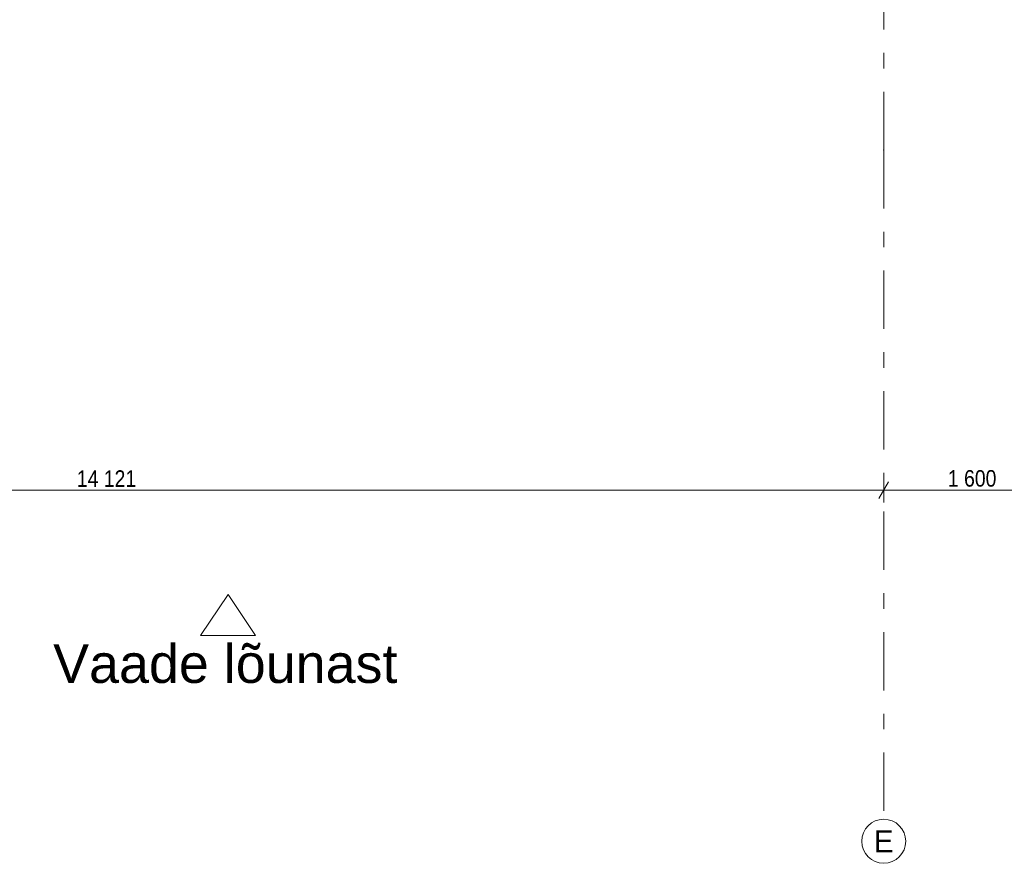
# Model space of a CAD drawing. Header units: millimetres. Extents: x 74467 to 235410, y -65 to 114857.
# Tile 167 of 256: x 121847 to 130788, y 46490 to 54146. Entities that reach past the tile are written whole.
import ezdxf
from ezdxf.enums import TextEntityAlignment as Align

# ---------------------------------------------------------------- set-up
doc = ezdxf.new("R2010")
doc.units = ezdxf.units.MM
doc.header["$MEASUREMENT"] = 0
doc.linetypes.add('Katkend topelt', pattern=[1093.611073, 529.166651, -211.666656, 141.111112, -211.666656])
for name, color, linetype in [('00 Telje mõõdud.AR', 7, 'Continuous'), ('00 Teljed.AR', 7, 'Continuous'), ('00 Vaatetähis plaanil.AR', 7, 'Continuous')]:
    doc.layers.add(name, color=color, linetype=linetype)
doc.styles.add('GENERATED_STYLE_3', font='txt')
doc.styles.add('GENERATED_STYLE_4', font='txt', dxfattribs={"width": 0.84})
doc.dimstyles.new('GENERATED_STYLE__3', dxfattribs={"dimtxt": 150, "dimasz": 114, "dimexe": 0.18, "dimexo": 3, "dimgap": 0, "dimtad": 1, "dimtih": 1, "dimtoh": 1, "dimdec": 0, "dimzin": 0, "dimdsep": 46, "dimtxsty": 'GENERATED_STYLE_4', "dimblk": 'ARROWHEAD_2', "dimblk1": 'ARROWHEAD_2', "dimblk2": 'ARROWHEAD_2', "dimcen": 0.09, "dimclrd": 256, "dimclre": 256, "dimclrt": 256, "dimadec": 1, "dimazin": 0, "dimtfac": 1, "dimtdec": 4, "dimtmove": 0, "dimatfit": 3, "dimfxl": 0, "dimtolj": 1, "dimtzin": 0, "dimarcsym": 0})

# ---------------------------------------------------------------- blocks, each defined once
blk = doc.blocks.new('Vaatetähis(1)')
at = {"layer": '00 Vaatetähis plaanil.AR', "color": 7, "linetype": 'Continuous', "lineweight": 13}
for p, q in [((250, 372.1), (0, 0)), ((500, 0), (250, 372.1)), ((0, 0), (500, 0))]:
    blk.add_line(p, q, dxfattribs=at)
blk = doc.blocks.new('*D3148')
at = {"layer": '00 Telje mõõdud.AR', "color": 252, "linetype": 'Continuous', "lineweight": 13, "true_color": 0x8c8d8c}
for p, q in [((115571.5, 49763.6), (115571.5, 49988.6)), ((129692.6, 49763.6), (129692.6, 49988.6)), ((115614.8, 49951.1), (115528.2, 49801.1)), ((129735.9, 49951.1), (129649.3, 49801.1)), ((115571.5, 49876.1), (129692.6, 49876.1))]:
    blk.add_line(p, q, dxfattribs=at)
at = {"layer": '00 Telje mõõdud.AR', "color": 252, "lineweight": 13, "true_color": 0x8c8d8c, "insert": (122366.5, 49906.1), "char_height": 150, "attachment_point": 7, "style": 'GENERATED_STYLE_4'}
blk.add_mtext('\\A1;{\\pql;\\fArial|b0|i0|c0|p34;14\xa0121}', dxfattribs=at)
blk = doc.blocks.new('ARROWHEAD_2')
at = {"color": 0, "linetype": 'Continuous', "lineweight": 0}
for p, q in [((0, 0), (-1, 0)), ((-0.378, -0.655), (0.378, 0.655))]:
    blk.add_line(p, q, dxfattribs=at)
blk = doc.blocks.new('*D3149')
at = {"layer": '00 Telje mõõdud.AR', "color": 252, "linetype": 'Continuous', "lineweight": 13, "true_color": 0x8c8d8c}
for p, q in [((129692.6, 49763.6), (129692.6, 49988.6)), ((131292.6, 49763.6), (131292.6, 49988.6)), ((129735.9, 49951.1), (129649.3, 49801.1)), ((131335.9, 49951.1), (131249.3, 49801.1)), ((129692.6, 49876.1), (131292.6, 49876.1))]:
    blk.add_line(p, q, dxfattribs=at)
at = {"layer": '00 Telje mõõdud.AR', "color": 252, "lineweight": 13, "true_color": 0x8c8d8c, "insert": (130275.3, 49906.1), "char_height": 150, "attachment_point": 7, "style": 'GENERATED_STYLE_4'}
blk.add_mtext('\\A1;{\\pql;\\fArial|b0|i0|c0|p34;1\xa0600}', dxfattribs=at)
blk = doc.blocks.new('Standard grid marker_3')
at = {"layer": '00 Teljed.AR', "color": 252, "linetype": 'Katkend topelt', "lineweight": 13, "true_color": 0x8c8d8c}
for q in [(0, 0), (54988.3, 0)]:
    blk.add_line((6073.2, 0), q, dxfattribs=at)
at = {"layer": '00 Teljed.AR', "color": 252, "linetype": 'Continuous', "lineweight": 13, "true_color": 0x8c8d8c}
blk.add_circle((-200, 0), 200, dxfattribs=at)
at = {"layer": '00 Teljed.AR', "color": 252, "linetype": 'Katkend topelt', "lineweight": 13, "true_color": 0x8c8d8c}
blk.add_point((6073.2, 0), dxfattribs=at)
blk.add_point((6073.2, 0), dxfattribs=at)
at = {"layer": '00 Teljed.AR', "color": 252, "lineweight": 13, "true_color": 0x8c8d8c, "style": 'GENERATED_STYLE_3'}
for tag, p in [('AC_MarkerText_1_0', (-54.3, -45.7)), ('AC_MarkerText_1_1', (61407.2, -45.7))]:
    blk.add_attdef(tag, text='', height=200, rotation=270, dxfattribs=at).set_placement(p, align=Align.TOP_CENTER)

msp = doc.modelspace()

# ---------------------------------------------------------------- block references
at = {"layer": '00 Teljed.AR', "color": 7, "linetype": 'Continuous', "lineweight": 13}
ref = msp.add_blockref('Standard grid marker_3', (129692.6, 46889.6), dxfattribs=dict(at, zscale=1000, rotation=90))
ref.add_attrib('AC_MarkerText_1', 'E', dxfattribs={"color": 252, "lineweight": 13, "true_color": 0x8c8d8c, "height": 200, "rotation": 360, "style": 'GENERATED_STYLE_3'}).set_placement((129692.6, 46789.6), align=Align.TOP_CENTER)
at = {"layer": '00 Vaatetähis plaanil.AR', "color": 7, "linetype": 'Continuous', "lineweight": 13, "xscale": -1, "zscale": 1000}
msp.add_blockref('Vaatetähis(1)', (123990, 48556.7), dxfattribs=at)

# ---------------------------------------------------------------- texts
at = {"layer": '00 Vaatetähis plaanil.AR', "color": 7, "linetype": 'Continuous', "lineweight": 13, "insert": (122151.2, 48476.7), "char_height": 350, "attachment_point": 1, "style": 'GENERATED_STYLE_3'}
msp.add_mtext('\\A1;{\\pql;\\fArial|b0|i0|c0|p34;Vaade lõunast}', dxfattribs=at)

# ---------------------------------------------------------------- dimensions: what is measured, and where the dimension line sits
at = {"layer": '00 Telje mõõdud.AR', "color": 252, "linetype": 'Continuous', "lineweight": 13, "true_color": 0x8c8d8c}
for base, p1, p2, picture, middle in [((129692.6, 49876.1), (115571.5, 46889.6), (129692.6, 46889.6), '*D3148', (122690.3, 49981.1)), ((131292.6, 49876.1), (129692.6, 46889.6), (131292.6, 46889.6), '*D3149', (130540.3, 49981.1))]:
    dim = msp.add_linear_dim(base=base, p1=p1, p2=p2, dimstyle='GENERATED_STYLE__3', dxfattribs=at)
    dim.commit()
    dim.dimension.update_dxf_attribs({"geometry": picture, "text_midpoint": middle, "dimtype": 160})

doc.saveas('drawing.dxf')
